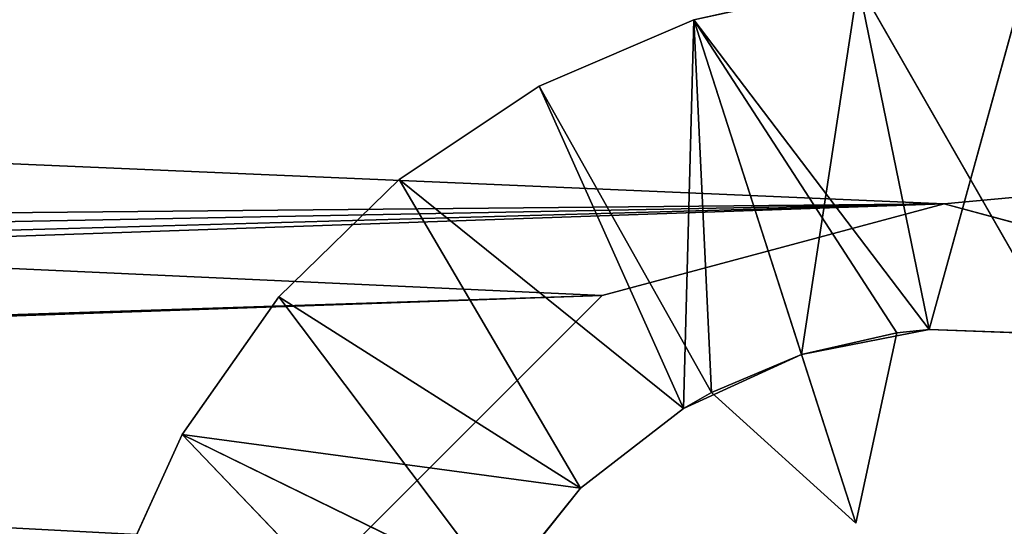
# Model space of a CAD drawing. Extents: x 136 to 2992, y -186 to 1678.
# Tile 14 of 31: x 499.89 to 507.45, y -84.01 to -80.12. Entities that reach past the tile are written whole.
import ezdxf

# ---------------------------------------------------------------- set-up
doc = ezdxf.new("R2010")
doc.units = 0
doc.header["$LTSCALE"] = 25.4
doc.layers.get('0').update_dxf_attribs({"color": 13, "linetype": 'CONTINUOUS'})

# ---------------------------------------------------------------- blocks, each defined once
blk = doc.blocks.new('HERMANOS-V-8032-8033_STL')
at = {"color": 18}
for p, q in [((84.1941, 1394.0132, 1746.6), (388.9694, 1394.0132, 1759.75)), ((386.3444, 1394.0132, 1760.4534), (84.1941, 1394.0132, 1746.6)), ((386.3444, 1394.0132, 1760.4534), (84.1941, 1394.0132, 1746.6)), ((84.1941, 1394.0132, 1746.6), (388.9694, 1394.0132, 1759.75)), ((384.4227, 1394.0132, 1762.375), (386.3444, 1394.0132, 1760.4534)), ((384.4227, 1393.2131, 1762.375), (386.3444, 1394.0132, 1760.4534)), ((384.4227, 1394.0132, 1762.375), (386.3444, 1394.0132, 1760.4534)), ((384.4227, 1393.2131, 1762.375), (386.3444, 1394.0132, 1760.4534)), ((386.3444, 1394.0132, 1760.4534), (388.9694, 1394.0132, 1759.75)), ((386.3444, 1393.2131, 1760.4534), (386.3444, 1394.0132, 1760.4534)), ((386.3444, 1393.2131, 1760.4534), (386.3444, 1394.0132, 1760.4534)), ((386.3444, 1393.2131, 1760.4534), (388.9694, 1394.0132, 1759.75)), ((386.3444, 1394.0132, 1760.4534), (388.9694, 1394.0132, 1759.75)), ((386.3444, 1393.2131, 1760.4534), (388.9694, 1394.0132, 1759.75)), ((388.9694, 1394.0132, 1759.75), (531.5068, 1394.0132, 1746.6)), ((388.9694, 1394.0132, 1759.75), (391.5944, 1394.0132, 1760.4534)), ((388.9694, 1394.0132, 1759.75), (531.5068, 1394.0132, 1746.6)), ((388.9694, 1393.2131, 1759.75), (388.9694, 1394.0132, 1759.75)), ((388.9694, 1393.2131, 1759.75), (388.9694, 1394.0132, 1759.75)), ((388.9694, 1393.2131, 1759.75), (391.5944, 1394.0132, 1760.4534)), ((388.9694, 1394.0132, 1759.75), (391.5944, 1394.0132, 1760.4534)), ((388.9694, 1393.2131, 1759.75), (391.5944, 1394.0132, 1760.4534)), ((103.8945, 1393.2131, 1770.25), (386.3444, 1393.2131, 1760.4534)), ((103.8945, 1393.2131, 1770.25), (386.3444, 1393.2131, 1760.4534)), ((106.5195, 1393.2131, 1769.5466), (386.3444, 1393.2131, 1760.4534)), ((106.5195, 1393.2131, 1769.5466), (386.3444, 1393.2131, 1760.4534)), ((106.5195, 1393.2131, 1769.5466), (388.9694, 1393.2131, 1759.75)), ((106.5195, 1393.2131, 1769.5466), (388.9694, 1393.2131, 1759.75)), ((108.4411, 1393.2131, 1767.625), (388.9694, 1393.2131, 1759.75)), ((108.4411, 1393.2131, 1767.625), (388.9694, 1393.2131, 1759.75)), ((108.4411, 1393.2131, 1762.375), (388.9694, 1393.2131, 1759.75)), ((108.4411, 1393.2131, 1762.375), (388.9694, 1393.2131, 1759.75)), ((109.1445, 1393.2131, 1765), (388.9694, 1393.2131, 1759.75)), ((109.1445, 1393.2131, 1765), (388.9694, 1393.2131, 1759.75)), ((383.1197, 1393.2131, 1761.5212), (382.5839, 1393.2131, 1762.6967)), ((383.1197, 1393.2131, 1761.5212), (382.5839, 1393.2131, 1762.6967)), ((383.1197, 1393.2131, 1761.5212), (382.5839, 1376.6132, 1762.6967)), ((383.1197, 1393.2131, 1761.5212), (382.5839, 1376.6132, 1762.6967)), ((383.8623, 1393.2131, 1760.4644), (383.1197, 1393.2131, 1761.5212)), ((383.1197, 1393.2131, 1761.5212), (385.5535, 1393.2131, 1762.7117)), ((383.1197, 1393.2131, 1761.5212), (385.5535, 1393.2131, 1762.7117)), ((383.1197, 1393.2131, 1761.5212), (385.1239, 1393.2131, 1763.6129)), ((383.1197, 1393.2131, 1761.5212), (385.1239, 1393.2131, 1763.6129)), ((383.1197, 1393.2131, 1761.5212), (383.1197, 1376.6132, 1761.5212)), ((383.1197, 1393.2131, 1761.5212), (383.1197, 1376.6132, 1761.5212)), ((383.8623, 1393.2131, 1760.4644), (383.1197, 1393.2131, 1761.5212)), ((383.8623, 1393.2131, 1760.4644), (383.1197, 1376.6132, 1761.5212)), ((383.8623, 1393.2131, 1760.4644), (383.1197, 1376.6132, 1761.5212)), ((384.7865, 1393.2131, 1759.5619), (383.8623, 1393.2131, 1760.4644)), ((383.8623, 1393.2131, 1760.4644), (386.1794, 1393.2131, 1761.9337)), ((383.8623, 1393.2131, 1760.4644), (386.1794, 1393.2131, 1761.9337)), ((383.8623, 1393.2131, 1760.4644), (385.5535, 1393.2131, 1762.7117)), ((383.8623, 1393.2131, 1760.4644), (385.5535, 1393.2131, 1762.7117)), ((383.8623, 1393.2131, 1760.4644), (383.8623, 1376.6132, 1760.4644)), ((383.8623, 1393.2131, 1760.4644), (383.8623, 1376.6132, 1760.4644)), ((384.7865, 1393.2131, 1759.5619), (383.8623, 1393.2131, 1760.4644)), ((384.7865, 1393.2131, 1759.5619), (383.8623, 1376.6132, 1760.4644)), ((384.7865, 1393.2131, 1759.5619), (383.8623, 1376.6132, 1760.4644)), ((386.3444, 1393.2131, 1760.4534), (384.4227, 1393.2131, 1762.375)), ((386.3444, 1393.2131, 1760.4534), (384.4227, 1393.2131, 1762.375)), ((386.9678, 1393.2131, 1761.3212), (384.7865, 1393.2131, 1759.5619)), ((384.7865, 1393.2131, 1759.5619), (386.1794, 1393.2131, 1761.9337)), ((384.7865, 1393.2131, 1759.5619), (386.1794, 1393.2131, 1761.9337)), ((385.8608, 1393.2131, 1758.8446), (384.7865, 1393.2131, 1759.5619)), ((386.9678, 1393.2131, 1761.3212), (384.7865, 1393.2131, 1759.5619)), ((384.7865, 1393.2131, 1759.5619), (384.7865, 1376.6132, 1759.5619)), ((384.7865, 1393.2131, 1759.5619), (384.7865, 1376.6132, 1759.5619)), ((385.8608, 1393.2131, 1758.8446), (384.7865, 1393.2131, 1759.5619)), ((385.8608, 1393.2131, 1758.8446), (384.7865, 1376.6132, 1759.5619)), ((385.8608, 1393.2131, 1758.8446), (384.7865, 1376.6132, 1759.5619)), ((385.5535, 1393.2131, 1762.7117), (386.1794, 1393.2131, 1761.9337)), ((385.5535, 1376.6132, 1762.7117), (386.1794, 1393.2131, 1761.9337)), ((385.5535, 1393.2131, 1762.7117), (386.1794, 1393.2131, 1761.9337)), ((385.5535, 1376.6132, 1762.7117), (386.1794, 1393.2131, 1761.9337)), ((387.0487, 1393.2131, 1758.3369), (385.8608, 1393.2131, 1758.8446)), ((385.8608, 1393.2131, 1758.8446), (386.9678, 1393.2131, 1761.3212)), ((385.8608, 1393.2131, 1758.8446), (386.9678, 1393.2131, 1761.3212)), ((385.8608, 1393.2131, 1758.8446), (385.8608, 1376.6132, 1758.8446)), ((385.8608, 1393.2131, 1758.8446), (385.8608, 1376.6132, 1758.8446)), ((387.0487, 1393.2131, 1758.3369), (385.8608, 1393.2131, 1758.8446)), ((387.0487, 1393.2131, 1758.3369), (385.8608, 1376.6132, 1758.8446)), ((387.0487, 1393.2131, 1758.3369), (385.8608, 1376.6132, 1758.8446)), ((386.1794, 1393.2131, 1761.9337), (386.9678, 1393.2131, 1761.3212)), ((386.1794, 1376.6132, 1761.9337), (386.1794, 1393.2131, 1761.9337)), ((386.1794, 1376.6132, 1761.9337), (386.1794, 1393.2131, 1761.9337)), ((386.1794, 1376.6132, 1761.9337), (386.9678, 1393.2131, 1761.3212)), ((386.1794, 1393.2131, 1761.9337), (386.9678, 1393.2131, 1761.3212)), ((386.1794, 1376.6132, 1761.9337), (386.9678, 1393.2131, 1761.3212)), ((388.9694, 1393.2131, 1759.75), (386.3444, 1393.2131, 1760.4534)), ((388.9694, 1393.2131, 1759.75), (386.3444, 1393.2131, 1760.4534)), ((387.0487, 1393.2131, 1758.3369), (386.9678, 1393.2131, 1761.3212)), ((386.9678, 1393.2131, 1761.3212), (387.8762, 1393.2131, 1760.907)), ((387.0487, 1393.2131, 1758.3369), (386.9678, 1393.2131, 1761.3212)), ((386.9678, 1393.2131, 1761.3212), (387.8762, 1393.2131, 1760.907)), ((386.9678, 1393.2131, 1761.3212), (387.1851, 1381.2131, 1761.1981)), ((386.9678, 1376.6132, 1761.3212), (386.9678, 1393.2131, 1761.3212)), ((386.9678, 1376.6132, 1761.3212), (386.9678, 1393.2131, 1761.3212)), ((386.9678, 1393.2131, 1761.3212), (387.1851, 1381.2131, 1761.1981)), ((388.3095, 1393.2131, 1758.0562), (387.0487, 1393.2131, 1758.3369)), ((387.0487, 1393.2131, 1758.3369), (387.8762, 1393.2131, 1760.907)), ((387.0487, 1393.2131, 1758.3369), (387.8762, 1393.2131, 1760.907)), ((387.0487, 1393.2131, 1758.3369), (387.0487, 1376.6132, 1758.3369)), ((387.0487, 1393.2131, 1758.3369), (387.0487, 1376.6132, 1758.3369)), ((388.3095, 1393.2131, 1758.0562), (387.0487, 1393.2131, 1758.3369)), ((388.3095, 1393.2131, 1758.0562), (387.0487, 1376.6132, 1758.3369)), ((388.3095, 1393.2131, 1758.0562), (387.0487, 1376.6132, 1758.3369)), ((387.8762, 1393.2131, 1760.907), (387.1851, 1381.2131, 1761.1981)), ((387.8762, 1393.2131, 1760.907), (387.1851, 1381.2131, 1761.1981)), ((388.3095, 1393.2131, 1758.0562), (387.8762, 1393.2131, 1760.907)), ((387.8762, 1393.2131, 1760.907), (388.8556, 1393.2131, 1760.7134)), ((388.3095, 1393.2131, 1758.0562), (387.8762, 1393.2131, 1760.907)), ((388.8556, 1393.2131, 1760.7134), (387.8762, 1381.2131, 1760.907)), ((388.8556, 1393.2131, 1760.7134), (387.8762, 1381.2131, 1760.907)), ((387.8762, 1393.2131, 1760.907), (388.8556, 1393.2131, 1760.7134)), ((387.8762, 1393.2131, 1760.907), (387.8762, 1381.2131, 1760.907)), ((387.8762, 1393.2131, 1760.907), (387.8762, 1381.2131, 1760.907)), ((388.3095, 1393.2131, 1758.0562), (388.8556, 1393.2131, 1760.7134)), ((388.3095, 1393.2131, 1758.0562), (388.8556, 1393.2131, 1760.7134)), ((388.8556, 1393.2131, 1760.7134), (388.6073, 1381.2131, 1760.7402)), ((388.8556, 1393.2131, 1760.7134), (388.6073, 1381.2131, 1760.7402)), ((389.6006, 1393.2131, 1758.0118), (388.8556, 1393.2131, 1760.7134)), ((388.8556, 1393.2131, 1760.7134), (389.8533, 1393.2131, 1760.7509)), ((389.6006, 1393.2131, 1758.0118), (388.8556, 1393.2131, 1760.7134)), ((388.8556, 1393.2131, 1760.7134), (389.8533, 1393.2131, 1760.7509)), ((388.8556, 1393.2131, 1760.7134), (388.8556, 1376.6132, 1760.7134)), ((388.8556, 1376.6132, 1760.7134), (389.8533, 1393.2131, 1760.7509)), ((388.8556, 1393.2131, 1760.7134), (388.8556, 1376.6132, 1760.7134)), ((388.8556, 1376.6132, 1760.7134), (389.8533, 1393.2131, 1760.7509)), ((391.5944, 1393.2131, 1760.4534), (388.9694, 1393.2131, 1759.75)), ((388.9694, 1393.2131, 1759.75), (531.5068, 1393.2131, 1746.6)), ((388.9694, 1393.2131, 1759.75), (531.5068, 1393.2131, 1746.6)), ((391.5944, 1393.2131, 1760.4534), (388.9694, 1393.2131, 1759.75)), ((386.9678, 1376.6132, 1761.3212), (387.1851, 1381.2131, 1761.1981)), ((386.9678, 1376.6132, 1761.3212), (387.1851, 1381.2131, 1761.1981)), ((387.1851, 1381.2131, 1761.1981), (387.8762, 1381.2131, 1760.907)), ((387.1851, 1376.6132, 1761.1981), (387.1851, 1381.2131, 1761.1981)), ((387.1851, 1381.2131, 1761.1981), (388.2928, 1381.2131, 1762.2008)), ((387.1851, 1381.2131, 1761.1981), (387.8762, 1381.2131, 1760.907)), ((388.2928, 1376.6132, 1762.2008), (387.1851, 1381.2131, 1761.1981)), ((387.1851, 1376.6132, 1761.1981), (387.1851, 1381.2131, 1761.1981)), ((388.2928, 1376.6132, 1762.2008), (387.1851, 1381.2131, 1761.1981)), ((387.1851, 1381.2131, 1761.1981), (388.2928, 1381.2131, 1762.2008)), ((387.8762, 1381.2131, 1760.907), (388.6073, 1381.2131, 1760.7402)), ((388.2928, 1381.2131, 1762.2008), (387.8762, 1381.2131, 1760.907)), ((388.2928, 1381.2131, 1762.2008), (387.8762, 1381.2131, 1760.907)), ((387.8762, 1381.2131, 1760.907), (388.6073, 1381.2131, 1760.7402)), ((388.2928, 1381.2131, 1762.2008), (388.6073, 1381.2131, 1760.7402)), ((388.2928, 1381.2131, 1762.2008), (388.6073, 1381.2131, 1760.7402)), ((388.2928, 1381.2131, 1762.2008), (388.6073, 1376.6132, 1760.7402)), ((388.2928, 1381.2131, 1762.2008), (388.6073, 1376.6132, 1760.7402)), ((388.2928, 1381.2131, 1762.2008), (388.2928, 1376.6132, 1762.2008)), ((388.2928, 1381.2131, 1762.2008), (388.2928, 1376.6132, 1762.2008)), ((388.8556, 1376.6132, 1760.7134), (388.6073, 1381.2131, 1760.7402)), ((388.6073, 1381.2131, 1760.7402), (388.6073, 1376.6132, 1760.7402)), ((388.8556, 1376.6132, 1760.7134), (388.6073, 1381.2131, 1760.7402)), ((388.6073, 1381.2131, 1760.7402), (388.6073, 1376.6132, 1760.7402)), ((382.5839, 1376.6132, 1762.6967), (383.1197, 1376.6132, 1761.5212)), ((382.5839, 1376.6132, 1762.6967), (383.1197, 1376.6132, 1761.5212)), ((383.1197, 1376.6132, 1761.5212), (385.5535, 1376.6132, 1762.7117)), ((383.1197, 1376.6132, 1761.5212), (385.5535, 1376.6132, 1762.7117)), ((383.1197, 1376.6132, 1761.5212), (386.1794, 1376.6132, 1761.9337)), ((383.1197, 1376.6132, 1761.5212), (386.1794, 1376.6132, 1761.9337)), ((383.1197, 1376.6132, 1761.5212), (383.8623, 1376.6132, 1760.4644)), ((383.1197, 1376.6132, 1761.5212), (383.8623, 1376.6132, 1760.4644)), ((383.8623, 1376.6132, 1760.4644), (386.1794, 1376.6132, 1761.9337)), ((383.8623, 1376.6132, 1760.4644), (386.1794, 1376.6132, 1761.9337)), ((383.8623, 1376.6132, 1760.4644), (384.7865, 1376.6132, 1759.5619)), ((383.8623, 1376.6132, 1760.4644), (384.7865, 1376.6132, 1759.5619)), ((386.9678, 1376.6132, 1761.3212), (384.7865, 1376.6132, 1759.5619)), ((384.7865, 1376.6132, 1759.5619), (385.8608, 1376.6132, 1758.8446)), ((386.9678, 1376.6132, 1761.3212), (384.7865, 1376.6132, 1759.5619)), ((386.1794, 1376.6132, 1761.9337), (384.7865, 1376.6132, 1759.5619)), ((386.1794, 1376.6132, 1761.9337), (384.7865, 1376.6132, 1759.5619)), ((384.7865, 1376.6132, 1759.5619), (385.8608, 1376.6132, 1758.8446)), ((386.1794, 1376.6132, 1761.9337), (385.5535, 1376.6132, 1762.7117)), ((386.1794, 1376.6132, 1761.9337), (385.5535, 1376.6132, 1762.7117)), ((387.1851, 1376.6132, 1761.1981), (385.8608, 1376.6132, 1758.8446)), ((385.8608, 1376.6132, 1758.8446), (387.0487, 1376.6132, 1758.3369)), ((387.1851, 1376.6132, 1761.1981), (385.8608, 1376.6132, 1758.8446)), ((386.9678, 1376.6132, 1761.3212), (385.8608, 1376.6132, 1758.8446)), ((386.9678, 1376.6132, 1761.3212), (385.8608, 1376.6132, 1758.8446)), ((385.8608, 1376.6132, 1758.8446), (387.0487, 1376.6132, 1758.3369)), ((386.9678, 1376.6132, 1761.3212), (386.1794, 1376.6132, 1761.9337)), ((386.9678, 1376.6132, 1761.3212), (386.1794, 1376.6132, 1761.9337)), ((387.1851, 1376.6132, 1761.1981), (386.9678, 1376.6132, 1761.3212)), ((387.1851, 1376.6132, 1761.1981), (386.9678, 1376.6132, 1761.3212)), ((388.6073, 1376.6132, 1760.7402), (387.0487, 1376.6132, 1758.3369)), ((387.0487, 1376.6132, 1758.3369), (388.8556, 1376.6132, 1760.7134)), ((387.0487, 1376.6132, 1758.3369), (388.8556, 1376.6132, 1760.7134)), ((387.0487, 1376.6132, 1758.3369), (388.3095, 1376.6132, 1758.0562)), ((388.2928, 1376.6132, 1762.2008), (387.0487, 1376.6132, 1758.3369)), ((388.6073, 1376.6132, 1760.7402), (387.0487, 1376.6132, 1758.3369)), ((388.2928, 1376.6132, 1762.2008), (387.0487, 1376.6132, 1758.3369)), ((387.1851, 1376.6132, 1761.1981), (387.0487, 1376.6132, 1758.3369)), ((387.1851, 1376.6132, 1761.1981), (387.0487, 1376.6132, 1758.3369)), ((387.0487, 1376.6132, 1758.3369), (388.3095, 1376.6132, 1758.0562)), ((388.2928, 1376.6132, 1762.2008), (387.1851, 1376.6132, 1761.1981)), ((388.2928, 1376.6132, 1762.2008), (387.1851, 1376.6132, 1761.1981)), ((388.6073, 1376.6132, 1760.7402), (388.2928, 1376.6132, 1762.2008)), ((388.6073, 1376.6132, 1760.7402), (388.2928, 1376.6132, 1762.2008)), ((388.3095, 1376.6132, 1758.0562), (388.8556, 1376.6132, 1760.7134)), ((388.3095, 1376.6132, 1758.0562), (388.8556, 1376.6132, 1760.7134)), ((388.3095, 1376.6132, 1758.0562), (389.8533, 1376.6132, 1760.7509)), ((388.3095, 1376.6132, 1758.0562), (389.8533, 1376.6132, 1760.7509)), ((388.8556, 1376.6132, 1760.7134), (388.6073, 1376.6132, 1760.7402)), ((388.8556, 1376.6132, 1760.7134), (388.6073, 1376.6132, 1760.7402)), ((389.8533, 1376.6132, 1760.7509), (388.8556, 1376.6132, 1760.7134)), ((389.8533, 1376.6132, 1760.7509), (388.8556, 1376.6132, 1760.7134))]:
    blk.add_line(p, q, dxfattribs=at)
mesh = blk.add_polyface(dxfattribs=at)
corners = [(388.9694, 1394.0132, 1759.75), (531.5068, 1394.0132, 1746.6), (84.1941, 1394.0132, 1746.6)]
mesh.append_faces([[corners[k] for k in face] for face in [(0, 1, 2)]], dxfattribs={"color": 18})
mesh = blk.add_polyface(dxfattribs=at)
corners = [(384.4227, 1394.0132, 1762.375), (84.1941, 1394.0132, 1746.6), (103.8945, 1394.0132, 1759.75)]
mesh.append_faces([[corners[k] for k in face] for face in [(0, 1, 2)]], dxfattribs={"color": 18})
mesh = blk.add_polyface(dxfattribs=at)
corners = [(384.4227, 1394.0132, 1762.375), (386.3444, 1394.0132, 1760.4534), (84.1941, 1394.0132, 1746.6)]
mesh.append_faces([[corners[k] for k in face] for face in [(0, 1, 2)]], dxfattribs={"color": 18})
mesh = blk.add_polyface(dxfattribs=at)
corners = [(386.3444, 1394.0132, 1760.4534), (388.9694, 1394.0132, 1759.75), (84.1941, 1394.0132, 1746.6)]
mesh.append_faces([[corners[k] for k in face] for face in [(0, 1, 2)]], dxfattribs={"color": 18})
mesh = blk.add_polyface(dxfattribs=at)
corners = [(386.3444, 1394.0132, 1769.5466), (384.4227, 1394.0132, 1767.625), (103.8945, 1394.0132, 1759.75)]
mesh.append_faces([[corners[k] for k in face] for face in [(0, 1, 2)]], dxfattribs={"color": 18})
mesh = blk.add_polyface(dxfattribs=at)
corners = [(386.3444, 1394.0132, 1769.5466), (103.8945, 1394.0132, 1759.75), (106.5195, 1394.0132, 1760.4534)]
mesh.append_faces([[corners[k] for k in face] for face in [(0, 1, 2)]], dxfattribs={"color": 18})
mesh = blk.add_polyface(dxfattribs=at)
corners = [(384.4227, 1394.0132, 1767.625), (383.7194, 1394.0132, 1765), (103.8945, 1394.0132, 1759.75)]
mesh.append_faces([[corners[k] for k in face] for face in [(0, 1, 2)]], dxfattribs={"color": 18})
mesh = blk.add_polyface(dxfattribs=at)
corners = [(383.7194, 1394.0132, 1765), (384.4227, 1394.0132, 1762.375), (103.8945, 1394.0132, 1759.75)]
mesh.append_faces([[corners[k] for k in face] for face in [(0, 1, 2)]], dxfattribs={"color": 18})
mesh = blk.add_polyface(dxfattribs=at)
corners = [(388.9694, 1394.0132, 1770.25), (386.3444, 1394.0132, 1769.5466), (106.5195, 1394.0132, 1760.4534)]
mesh.append_faces([[corners[k] for k in face] for face in [(0, 1, 2)]], dxfattribs={"color": 18})
mesh = blk.add_polyface(dxfattribs=at)
corners = [(388.9694, 1394.0132, 1770.25), (106.5195, 1394.0132, 1760.4534), (108.4411, 1394.0132, 1762.375)]
mesh.append_faces([[corners[k] for k in face] for face in [(0, 1, 2)]], dxfattribs={"color": 18})
mesh = blk.add_polyface(dxfattribs=at)
corners = [(386.3444, 1394.0132, 1760.4534), (384.4227, 1394.0132, 1762.375), (384.4227, 1393.2131, 1762.375)]
mesh.append_faces([[corners[k] for k in face] for face in [(0, 1, 2)]], dxfattribs={"color": 18})
mesh = blk.add_polyface(dxfattribs=at)
corners = [(386.3444, 1394.0132, 1760.4534), (384.4227, 1393.2131, 1762.375), (386.3444, 1393.2131, 1760.4534)]
mesh.append_faces([[corners[k] for k in face] for face in [(0, 1, 2)]], dxfattribs={"color": 18})
mesh = blk.add_polyface(dxfattribs=at)
corners = [(388.9694, 1394.0132, 1759.75), (386.3444, 1394.0132, 1760.4534), (386.3444, 1393.2131, 1760.4534)]
mesh.append_faces([[corners[k] for k in face] for face in [(0, 1, 2)]], dxfattribs={"color": 18})
mesh = blk.add_polyface(dxfattribs=at)
corners = [(388.9694, 1394.0132, 1759.75), (386.3444, 1393.2131, 1760.4534), (388.9694, 1393.2131, 1759.75)]
mesh.append_faces([[corners[k] for k in face] for face in [(0, 1, 2)]], dxfattribs={"color": 18})
mesh = blk.add_polyface(dxfattribs=at)
corners = [(391.5944, 1394.0132, 1760.4534), (531.5068, 1394.0132, 1746.6), (388.9694, 1394.0132, 1759.75)]
mesh.append_faces([[corners[k] for k in face] for face in [(0, 1, 2)]], dxfattribs={"color": 18})
mesh = blk.add_polyface(dxfattribs=at)
corners = [(391.5944, 1394.0132, 1760.4534), (388.9694, 1394.0132, 1759.75), (388.9694, 1393.2131, 1759.75)]
mesh.append_faces([[corners[k] for k in face] for face in [(0, 1, 2)]], dxfattribs={"color": 18})
mesh = blk.add_polyface(dxfattribs=at)
corners = [(391.5944, 1394.0132, 1760.4534), (388.9694, 1393.2131, 1759.75), (391.5944, 1393.2131, 1760.4534)]
mesh.append_faces([[corners[k] for k in face] for face in [(0, 1, 2)]], dxfattribs={"color": 18})
mesh = blk.add_polyface(dxfattribs=at)
corners = [(106.5195, 1393.2131, 1760.4534), (84.1941, 1393.2131, 1746.6), (531.5068, 1393.2131, 1746.6)]
mesh.append_faces([[corners[k] for k in face] for face in [(0, 1, 2)]], dxfattribs={"color": 18})
mesh = blk.add_polyface(dxfattribs=at)
corners = [(103.8945, 1393.2131, 1770.25), (386.3444, 1393.2131, 1760.4534), (384.4227, 1393.2131, 1762.375)]
mesh.append_faces([[corners[k] for k in face] for face in [(0, 1, 2)]], dxfattribs={"color": 18})
mesh = blk.add_polyface(dxfattribs=at)
corners = [(103.8945, 1393.2131, 1770.25), (106.5195, 1393.2131, 1769.5466), (386.3444, 1393.2131, 1760.4534)]
mesh.append_faces([[corners[k] for k in face] for face in [(0, 1, 2)]], dxfattribs={"color": 18})
mesh = blk.add_polyface(dxfattribs=at)
corners = [(106.5195, 1393.2131, 1769.5466), (388.9694, 1393.2131, 1759.75), (386.3444, 1393.2131, 1760.4534)]
mesh.append_faces([[corners[k] for k in face] for face in [(0, 1, 2)]], dxfattribs={"color": 18})
mesh = blk.add_polyface(dxfattribs=at)
corners = [(106.5195, 1393.2131, 1769.5466), (108.4411, 1393.2131, 1767.625), (388.9694, 1393.2131, 1759.75)]
mesh.append_faces([[corners[k] for k in face] for face in [(0, 1, 2)]], dxfattribs={"color": 18})
mesh = blk.add_polyface(dxfattribs=at)
corners = [(108.4411, 1393.2131, 1762.375), (106.5195, 1393.2131, 1760.4534), (531.5068, 1393.2131, 1746.6)]
mesh.append_faces([[corners[k] for k in face] for face in [(0, 1, 2)]], dxfattribs={"color": 18})
mesh = blk.add_polyface(dxfattribs=at)
corners = [(108.4411, 1393.2131, 1767.625), (109.1445, 1393.2131, 1765), (388.9694, 1393.2131, 1759.75)]
mesh.append_faces([[corners[k] for k in face] for face in [(0, 1, 2)]], dxfattribs={"color": 18})
mesh = blk.add_polyface(dxfattribs=at)
corners = [(109.1445, 1393.2131, 1765), (108.4411, 1393.2131, 1762.375), (388.9694, 1393.2131, 1759.75)]
mesh.append_faces([[corners[k] for k in face] for face in [(0, 1, 2)]], dxfattribs={"color": 18})
mesh = blk.add_polyface(dxfattribs=at)
corners = [(108.4411, 1393.2131, 1762.375), (531.5068, 1393.2131, 1746.6), (388.9694, 1393.2131, 1759.75)]
mesh.append_faces([[corners[k] for k in face] for face in [(0, 1, 2)]], dxfattribs={"color": 18})
mesh = blk.add_polyface(dxfattribs=at)
corners = [(385.1239, 1393.2131, 1763.6129), (383.1197, 1393.2131, 1761.5212), (382.5839, 1393.2131, 1762.6967)]
mesh.append_faces([[corners[k] for k in face] for face in [(0, 1, 2)]], dxfattribs={"color": 18})
mesh = blk.add_polyface(dxfattribs=at)
corners = [(383.1197, 1393.2131, 1761.5212), (382.5839, 1376.6132, 1762.6967), (382.5839, 1393.2131, 1762.6967)]
mesh.append_faces([[corners[k] for k in face] for face in [(0, 1, 2)]], dxfattribs={"color": 18})
mesh = blk.add_polyface(dxfattribs=at)
corners = [(383.1197, 1393.2131, 1761.5212), (383.1197, 1376.6132, 1761.5212), (382.5839, 1376.6132, 1762.6967)]
mesh.append_faces([[corners[k] for k in face] for face in [(0, 1, 2)]], dxfattribs={"color": 18})
mesh = blk.add_polyface(dxfattribs=at)
corners = [(385.5535, 1393.2131, 1762.7117), (383.8623, 1393.2131, 1760.4644), (383.1197, 1393.2131, 1761.5212)]
mesh.append_faces([[corners[k] for k in face] for face in [(0, 1, 2)]], dxfattribs={"color": 18})
mesh = blk.add_polyface(dxfattribs=at)
corners = [(385.1239, 1393.2131, 1763.6129), (385.5535, 1393.2131, 1762.7117), (383.1197, 1393.2131, 1761.5212)]
mesh.append_faces([[corners[k] for k in face] for face in [(0, 1, 2)]], dxfattribs={"color": 18})
mesh = blk.add_polyface(dxfattribs=at)
corners = [(383.8623, 1393.2131, 1760.4644), (383.1197, 1376.6132, 1761.5212), (383.1197, 1393.2131, 1761.5212)]
mesh.append_faces([[corners[k] for k in face] for face in [(0, 1, 2)]], dxfattribs={"color": 18})
mesh = blk.add_polyface(dxfattribs=at)
corners = [(383.8623, 1393.2131, 1760.4644), (383.8623, 1376.6132, 1760.4644), (383.1197, 1376.6132, 1761.5212)]
mesh.append_faces([[corners[k] for k in face] for face in [(0, 1, 2)]], dxfattribs={"color": 18})
mesh = blk.add_polyface(dxfattribs=at)
corners = [(386.1794, 1393.2131, 1761.9337), (384.7865, 1393.2131, 1759.5619), (383.8623, 1393.2131, 1760.4644)]
mesh.append_faces([[corners[k] for k in face] for face in [(0, 1, 2)]], dxfattribs={"color": 18})
mesh = blk.add_polyface(dxfattribs=at)
corners = [(385.5535, 1393.2131, 1762.7117), (386.1794, 1393.2131, 1761.9337), (383.8623, 1393.2131, 1760.4644)]
mesh.append_faces([[corners[k] for k in face] for face in [(0, 1, 2)]], dxfattribs={"color": 18})
mesh = blk.add_polyface(dxfattribs=at)
corners = [(384.7865, 1393.2131, 1759.5619), (383.8623, 1376.6132, 1760.4644), (383.8623, 1393.2131, 1760.4644)]
mesh.append_faces([[corners[k] for k in face] for face in [(0, 1, 2)]], dxfattribs={"color": 18})
mesh = blk.add_polyface(dxfattribs=at)
corners = [(384.7865, 1376.6132, 1759.5619), (383.8623, 1376.6132, 1760.4644), (384.7865, 1393.2131, 1759.5619)]
mesh.append_faces([[corners[k] for k in face] for face in [(0, 1, 2)]], dxfattribs={"color": 18})
mesh = blk.add_polyface(dxfattribs=at)
corners = [(386.1794, 1393.2131, 1761.9337), (386.9678, 1393.2131, 1761.3212), (384.7865, 1393.2131, 1759.5619)]
mesh.append_faces([[corners[k] for k in face] for face in [(0, 1, 2)]], dxfattribs={"color": 18})
mesh = blk.add_polyface(dxfattribs=at)
corners = [(386.9678, 1393.2131, 1761.3212), (385.8608, 1393.2131, 1758.8446), (384.7865, 1393.2131, 1759.5619)]
mesh.append_faces([[corners[k] for k in face] for face in [(0, 1, 2)]], dxfattribs={"color": 18})
mesh = blk.add_polyface(dxfattribs=at)
corners = [(385.8608, 1393.2131, 1758.8446), (384.7865, 1376.6132, 1759.5619), (384.7865, 1393.2131, 1759.5619)]
mesh.append_faces([[corners[k] for k in face] for face in [(0, 1, 2)]], dxfattribs={"color": 18})
mesh = blk.add_polyface(dxfattribs=at)
corners = [(385.8608, 1376.6132, 1758.8446), (384.7865, 1376.6132, 1759.5619), (385.8608, 1393.2131, 1758.8446)]
mesh.append_faces([[corners[k] for k in face] for face in [(0, 1, 2)]], dxfattribs={"color": 18})
mesh = blk.add_polyface(dxfattribs=at)
corners = [(385.5535, 1393.2131, 1762.7117), (385.5535, 1376.6132, 1762.7117), (386.1794, 1393.2131, 1761.9337)]
mesh.append_faces([[corners[k] for k in face] for face in [(0, 1, 2)]], dxfattribs={"color": 18})
mesh = blk.add_polyface(dxfattribs=at)
corners = [(386.1794, 1393.2131, 1761.9337), (385.5535, 1376.6132, 1762.7117), (386.1794, 1376.6132, 1761.9337)]
mesh.append_faces([[corners[k] for k in face] for face in [(0, 1, 2)]], dxfattribs={"color": 18})
mesh = blk.add_polyface(dxfattribs=at)
corners = [(386.9678, 1393.2131, 1761.3212), (387.0487, 1393.2131, 1758.3369), (385.8608, 1393.2131, 1758.8446)]
mesh.append_faces([[corners[k] for k in face] for face in [(0, 1, 2)]], dxfattribs={"color": 18})
mesh = blk.add_polyface(dxfattribs=at)
corners = [(387.0487, 1393.2131, 1758.3369), (385.8608, 1376.6132, 1758.8446), (385.8608, 1393.2131, 1758.8446)]
mesh.append_faces([[corners[k] for k in face] for face in [(0, 1, 2)]], dxfattribs={"color": 18})
mesh = blk.add_polyface(dxfattribs=at)
corners = [(387.0487, 1376.6132, 1758.3369), (385.8608, 1376.6132, 1758.8446), (387.0487, 1393.2131, 1758.3369)]
mesh.append_faces([[corners[k] for k in face] for face in [(0, 1, 2)]], dxfattribs={"color": 18})
mesh = blk.add_polyface(dxfattribs=at)
corners = [(386.9678, 1393.2131, 1761.3212), (386.1794, 1393.2131, 1761.9337), (386.1794, 1376.6132, 1761.9337)]
mesh.append_faces([[corners[k] for k in face] for face in [(0, 1, 2)]], dxfattribs={"color": 18})
mesh = blk.add_polyface(dxfattribs=at)
corners = [(386.9678, 1393.2131, 1761.3212), (386.1794, 1376.6132, 1761.9337), (386.9678, 1376.6132, 1761.3212)]
mesh.append_faces([[corners[k] for k in face] for face in [(0, 1, 2)]], dxfattribs={"color": 18})
mesh = blk.add_polyface(dxfattribs=at)
corners = [(386.9678, 1393.2131, 1761.3212), (387.8762, 1393.2131, 1760.907), (387.0487, 1393.2131, 1758.3369)]
mesh.append_faces([[corners[k] for k in face] for face in [(0, 1, 2)]], dxfattribs={"color": 18})
mesh = blk.add_polyface(dxfattribs=at)
corners = [(387.8762, 1393.2131, 1760.907), (386.9678, 1393.2131, 1761.3212), (387.1851, 1381.2131, 1761.1981)]
mesh.append_faces([[corners[k] for k in face] for face in [(0, 1, 2)]], dxfattribs={"color": 18})
mesh = blk.add_polyface(dxfattribs=at)
corners = [(387.1851, 1381.2131, 1761.1981), (386.9678, 1393.2131, 1761.3212), (386.9678, 1376.6132, 1761.3212)]
mesh.append_faces([[corners[k] for k in face] for face in [(0, 1, 2)]], dxfattribs={"color": 18})
mesh = blk.add_polyface(dxfattribs=at)
corners = [(387.8762, 1393.2131, 1760.907), (388.3095, 1393.2131, 1758.0562), (387.0487, 1393.2131, 1758.3369)]
mesh.append_faces([[corners[k] for k in face] for face in [(0, 1, 2)]], dxfattribs={"color": 18})
mesh = blk.add_polyface(dxfattribs=at)
corners = [(388.3095, 1393.2131, 1758.0562), (387.0487, 1376.6132, 1758.3369), (387.0487, 1393.2131, 1758.3369)]
mesh.append_faces([[corners[k] for k in face] for face in [(0, 1, 2)]], dxfattribs={"color": 18})
mesh = blk.add_polyface(dxfattribs=at)
corners = [(388.3095, 1376.6132, 1758.0562), (387.0487, 1376.6132, 1758.3369), (388.3095, 1393.2131, 1758.0562)]
mesh.append_faces([[corners[k] for k in face] for face in [(0, 1, 2)]], dxfattribs={"color": 18})
mesh = blk.add_polyface(dxfattribs=at)
corners = [(387.8762, 1393.2131, 1760.907), (387.1851, 1381.2131, 1761.1981), (387.8762, 1381.2131, 1760.907)]
mesh.append_faces([[corners[k] for k in face] for face in [(0, 1, 2)]], dxfattribs={"color": 18})
mesh = blk.add_polyface(dxfattribs=at)
corners = [(387.8762, 1393.2131, 1760.907), (388.8556, 1393.2131, 1760.7134), (388.3095, 1393.2131, 1758.0562)]
mesh.append_faces([[corners[k] for k in face] for face in [(0, 1, 2)]], dxfattribs={"color": 18})
mesh = blk.add_polyface(dxfattribs=at)
corners = [(388.8556, 1393.2131, 1760.7134), (387.8762, 1381.2131, 1760.907), (388.6073, 1381.2131, 1760.7402)]
mesh.append_faces([[corners[k] for k in face] for face in [(0, 1, 2)]], dxfattribs={"color": 18})
mesh = blk.add_polyface(dxfattribs=at)
corners = [(388.8556, 1393.2131, 1760.7134), (387.8762, 1393.2131, 1760.907), (387.8762, 1381.2131, 1760.907)]
mesh.append_faces([[corners[k] for k in face] for face in [(0, 1, 2)]], dxfattribs={"color": 18})
mesh = blk.add_polyface(dxfattribs=at)
corners = [(388.8556, 1393.2131, 1760.7134), (389.6006, 1393.2131, 1758.0118), (388.3095, 1393.2131, 1758.0562)]
mesh.append_faces([[corners[k] for k in face] for face in [(0, 1, 2)]], dxfattribs={"color": 18})
mesh = blk.add_polyface(dxfattribs=at)
corners = [(388.8556, 1393.2131, 1760.7134), (388.6073, 1381.2131, 1760.7402), (388.8556, 1376.6132, 1760.7134)]
mesh.append_faces([[corners[k] for k in face] for face in [(0, 1, 2)]], dxfattribs={"color": 18})
mesh = blk.add_polyface(dxfattribs=at)
corners = [(389.8533, 1393.2131, 1760.7509), (389.6006, 1393.2131, 1758.0118), (388.8556, 1393.2131, 1760.7134)]
mesh.append_faces([[corners[k] for k in face] for face in [(0, 1, 2)]], dxfattribs={"color": 18})
mesh = blk.add_polyface(dxfattribs=at)
corners = [(389.8533, 1393.2131, 1760.7509), (388.8556, 1393.2131, 1760.7134), (388.8556, 1376.6132, 1760.7134)]
mesh.append_faces([[corners[k] for k in face] for face in [(0, 1, 2)]], dxfattribs={"color": 18})
mesh = blk.add_polyface(dxfattribs=at)
corners = [(389.8533, 1393.2131, 1760.7509), (388.8556, 1376.6132, 1760.7134), (389.8533, 1376.6132, 1760.7509)]
mesh.append_faces([[corners[k] for k in face] for face in [(0, 1, 2)]], dxfattribs={"color": 18})
mesh = blk.add_polyface(dxfattribs=at)
corners = [(391.5944, 1393.2131, 1760.4534), (388.9694, 1393.2131, 1759.75), (531.5068, 1393.2131, 1746.6)]
mesh.append_faces([[corners[k] for k in face] for face in [(0, 1, 2)]], dxfattribs={"color": 18})
mesh = blk.add_polyface(dxfattribs=at)
corners = [(387.1851, 1381.2131, 1761.1981), (386.9678, 1376.6132, 1761.3212), (387.1851, 1376.6132, 1761.1981)]
mesh.append_faces([[corners[k] for k in face] for face in [(0, 1, 2)]], dxfattribs={"color": 18})
mesh = blk.add_polyface(dxfattribs=at)
corners = [(388.2928, 1381.2131, 1762.2008), (387.8762, 1381.2131, 1760.907), (387.1851, 1381.2131, 1761.1981)]
mesh.append_faces([[corners[k] for k in face] for face in [(0, 1, 2)]], dxfattribs={"color": 18})
mesh = blk.add_polyface(dxfattribs=at)
corners = [(388.2928, 1376.6132, 1762.2008), (387.1851, 1381.2131, 1761.1981), (387.1851, 1376.6132, 1761.1981)]
mesh.append_faces([[corners[k] for k in face] for face in [(0, 1, 2)]], dxfattribs={"color": 18})
mesh = blk.add_polyface(dxfattribs=at)
corners = [(388.2928, 1381.2131, 1762.2008), (387.1851, 1381.2131, 1761.1981), (388.2928, 1376.6132, 1762.2008)]
mesh.append_faces([[corners[k] for k in face] for face in [(0, 1, 2)]], dxfattribs={"color": 18})
mesh = blk.add_polyface(dxfattribs=at)
corners = [(388.2928, 1381.2131, 1762.2008), (388.6073, 1381.2131, 1760.7402), (387.8762, 1381.2131, 1760.907)]
mesh.append_faces([[corners[k] for k in face] for face in [(0, 1, 2)]], dxfattribs={"color": 18})
mesh = blk.add_polyface(dxfattribs=at)
corners = [(388.2928, 1381.2131, 1762.2008), (388.6073, 1376.6132, 1760.7402), (388.6073, 1381.2131, 1760.7402)]
mesh.append_faces([[corners[k] for k in face] for face in [(0, 1, 2)]], dxfattribs={"color": 18})
mesh = blk.add_polyface(dxfattribs=at)
corners = [(388.2928, 1381.2131, 1762.2008), (388.2928, 1376.6132, 1762.2008), (388.6073, 1376.6132, 1760.7402)]
mesh.append_faces([[corners[k] for k in face] for face in [(0, 1, 2)]], dxfattribs={"color": 18})
mesh = blk.add_polyface(dxfattribs=at)
corners = [(388.8556, 1376.6132, 1760.7134), (388.6073, 1381.2131, 1760.7402), (388.6073, 1376.6132, 1760.7402)]
mesh.append_faces([[corners[k] for k in face] for face in [(0, 1, 2)]], dxfattribs={"color": 18})
mesh = blk.add_polyface(dxfattribs=at)
corners = [(385.5535, 1376.6132, 1762.7117), (382.5839, 1376.6132, 1762.6967), (383.1197, 1376.6132, 1761.5212)]
mesh.append_faces([[corners[k] for k in face] for face in [(0, 1, 2)]], dxfattribs={"color": 18})
mesh = blk.add_polyface(dxfattribs=at)
corners = [(385.5535, 1376.6132, 1762.7117), (383.1197, 1376.6132, 1761.5212), (386.1794, 1376.6132, 1761.9337)]
mesh.append_faces([[corners[k] for k in face] for face in [(0, 1, 2)]], dxfattribs={"color": 18})
mesh = blk.add_polyface(dxfattribs=at)
corners = [(386.1794, 1376.6132, 1761.9337), (383.1197, 1376.6132, 1761.5212), (383.8623, 1376.6132, 1760.4644)]
mesh.append_faces([[corners[k] for k in face] for face in [(0, 1, 2)]], dxfattribs={"color": 18})
mesh = blk.add_polyface(dxfattribs=at)
corners = [(386.1794, 1376.6132, 1761.9337), (383.8623, 1376.6132, 1760.4644), (384.7865, 1376.6132, 1759.5619)]
mesh.append_faces([[corners[k] for k in face] for face in [(0, 1, 2)]], dxfattribs={"color": 18})
mesh = blk.add_polyface(dxfattribs=at)
corners = [(386.9678, 1376.6132, 1761.3212), (384.7865, 1376.6132, 1759.5619), (385.8608, 1376.6132, 1758.8446)]
mesh.append_faces([[corners[k] for k in face] for face in [(0, 1, 2)]], dxfattribs={"color": 18})
mesh = blk.add_polyface(dxfattribs=at)
corners = [(386.1794, 1376.6132, 1761.9337), (384.7865, 1376.6132, 1759.5619), (386.9678, 1376.6132, 1761.3212)]
mesh.append_faces([[corners[k] for k in face] for face in [(0, 1, 2)]], dxfattribs={"color": 18})
mesh = blk.add_polyface(dxfattribs=at)
corners = [(387.1851, 1376.6132, 1761.1981), (385.8608, 1376.6132, 1758.8446), (387.0487, 1376.6132, 1758.3369)]
mesh.append_faces([[corners[k] for k in face] for face in [(0, 1, 2)]], dxfattribs={"color": 18})
mesh = blk.add_polyface(dxfattribs=at)
corners = [(386.9678, 1376.6132, 1761.3212), (385.8608, 1376.6132, 1758.8446), (387.1851, 1376.6132, 1761.1981)]
mesh.append_faces([[corners[k] for k in face] for face in [(0, 1, 2)]], dxfattribs={"color": 18})
mesh = blk.add_polyface(dxfattribs=at)
corners = [(388.6073, 1376.6132, 1760.7402), (387.0487, 1376.6132, 1758.3369), (388.8556, 1376.6132, 1760.7134)]
mesh.append_faces([[corners[k] for k in face] for face in [(0, 1, 2)]], dxfattribs={"color": 18})
mesh = blk.add_polyface(dxfattribs=at)
corners = [(388.8556, 1376.6132, 1760.7134), (387.0487, 1376.6132, 1758.3369), (388.3095, 1376.6132, 1758.0562)]
mesh.append_faces([[corners[k] for k in face] for face in [(0, 1, 2)]], dxfattribs={"color": 18})
mesh = blk.add_polyface(dxfattribs=at)
corners = [(388.2928, 1376.6132, 1762.2008), (387.0487, 1376.6132, 1758.3369), (388.6073, 1376.6132, 1760.7402)]
mesh.append_faces([[corners[k] for k in face] for face in [(0, 1, 2)]], dxfattribs={"color": 18})
mesh = blk.add_polyface(dxfattribs=at)
corners = [(388.2928, 1376.6132, 1762.2008), (387.1851, 1376.6132, 1761.1981), (387.0487, 1376.6132, 1758.3369)]
mesh.append_faces([[corners[k] for k in face] for face in [(0, 1, 2)]], dxfattribs={"color": 18})
mesh = blk.add_polyface(dxfattribs=at)
corners = [(389.8533, 1376.6132, 1760.7509), (388.8556, 1376.6132, 1760.7134), (388.3095, 1376.6132, 1758.0562)]
mesh.append_faces([[corners[k] for k in face] for face in [(0, 1, 2)]], dxfattribs={"color": 18})
mesh = blk.add_polyface(dxfattribs=at)
corners = [(389.8533, 1376.6132, 1760.7509), (388.3095, 1376.6132, 1758.0562), (389.6006, 1376.6132, 1758.0118)]
mesh.append_faces([[corners[k] for k in face] for face in [(0, 1, 2)]], dxfattribs={"color": 18})

msp = doc.modelspace()

# ---------------------------------------------------------------- block references
at = {"color": 0, "extrusion": (0, -1, -3.82857e-16)}
msp.add_blockref('HERMANOS-V-8032-8033_STL', (118.017, 390.656, -1678.2141), dxfattribs=at)

doc.saveas('drawing.dxf')
